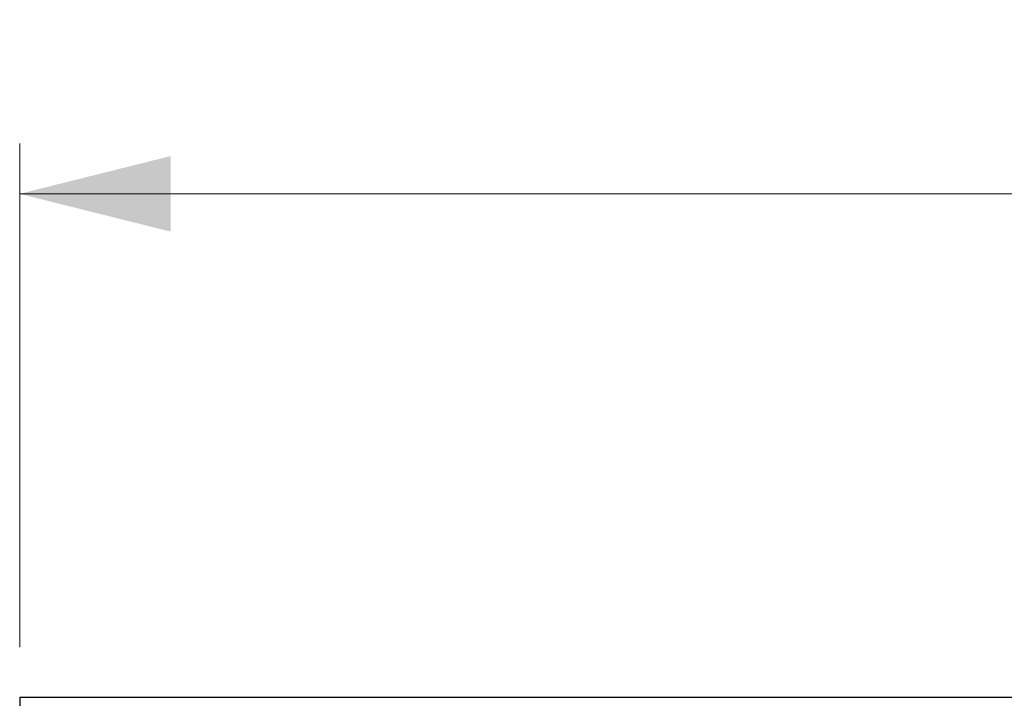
# Model space of a CAD drawing. Header units: millimetres. Extents: x 8 to 290, y 2 to 202.
# Tile 15 of 189: x 30 to 49, y 117 to 130. Entities that reach past the tile are written whole.
import ezdxf

# ---------------------------------------------------------------- set-up
doc = ezdxf.new("R2010")
doc.units = ezdxf.units.MM
doc.styles.add('SLDTEXTSTYLE2', font='TXT', dxfattribs={"width": 0.605})
doc.dimstyles.new('SLDDIMSTYLE2', dxfattribs={"dimtxt": 2.568319, "dimasz": 3, "dimexe": 0, "dimexo": 0.0625, "dimgap": 0.64208, "dimtad": 1, "dimlfac": 20, "dimrnd": 1e-09, "dimzin": 12, "dimdsep": 46, "dimtxsty": 'SLDTEXTSTYLE2', "dimsah": 1, "dimcen": 0.09, "dimadec": 0, "dimazin": 3, "dimtfac": 1, "dimtofl": 0, "dimtmove": 0, "dimatfit": 3, "dimfxl": 1, "dimfrac": 2, "dimtolj": 1, "dimtzin": 12, "dimarcsym": 0})

# ---------------------------------------------------------------- blocks, each defined once
blk = doc.blocks.new('_D_7')
at = {"color": 7, "linetype": 'Continuous', "lineweight": 0}
for p, q in [((29.842, 117.579), (29.842, 127.579)), ((104.542, 117.579), (104.542, 127.579)), ((104.542, 126.579), (29.842, 126.579))]:
    blk.add_line(p, q, dxfattribs=at)
at = {"color": 7, "linetype": 'Continuous', "lineweight": 18}
for points in [[(29.842, 126.579), (32.842, 125.829), (32.842, 127.329)], [(104.542, 126.579), (101.542, 127.329), (101.542, 125.829)]]:
    blk.add_solid(points, dxfattribs=at)
at = {"color": 7, "linetype": 'Continuous', "lineweight": 18, "insert": (63.272, 129.99), "char_height": 2.6458, "attachment_point": 1, "style": 'SLDTEXTSTYLE2'}
blk.add_mtext('1494', dxfattribs=at)

msp = doc.modelspace()

# ---------------------------------------------------------------- linework, layer by layer
at = {"color": 7, "linetype": 'Continuous', "lineweight": 25}
for p, q in [((29.84172, 116.57895), (29.84172, 66.87895)), ((104.54172, 116.57895), (29.84172, 116.57895))]:
    msp.add_line(p, q, dxfattribs=at)

# ---------------------------------------------------------------- dimensions: what is measured, and where the dimension line sits
at = {"color": 7, "linetype": 'Continuous', "lineweight": 18}
dim = msp.add_linear_dim(base=(29.84172, 126.57895), p1=(104.54172, 116.57895), p2=(29.84172, 116.57895), dimstyle='SLDDIMSTYLE2', dxfattribs=at)
dim.commit()
dim.dimension.update_dxf_attribs({"geometry": '_D_7', "text_midpoint": (67.19172, 126.57895), "dimtype": 160})

doc.saveas('drawing.dxf')
